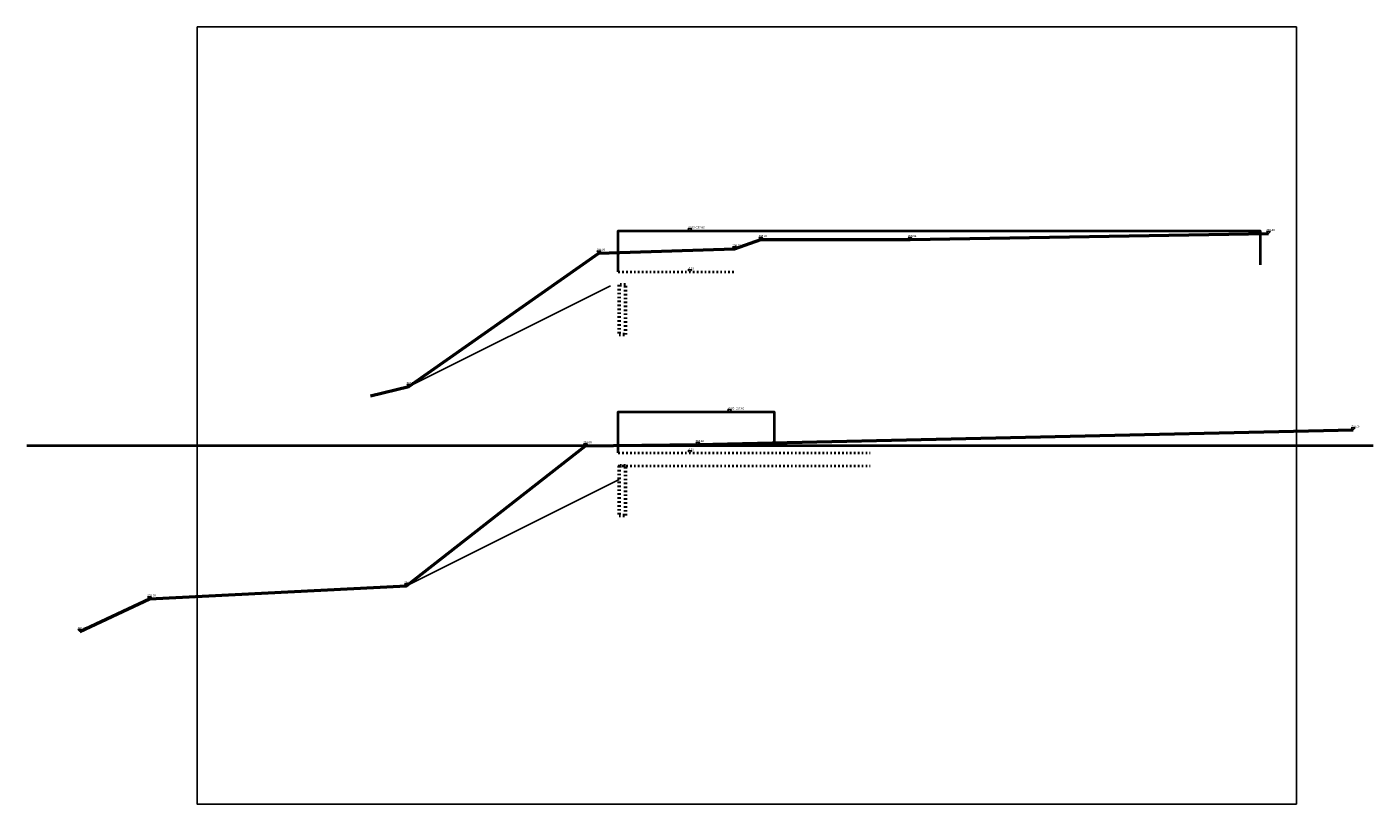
# Model space of a CAD drawing. Header units: inches. Extents: x 201967 to 338763, y -32705 to 30884.
# Tile 77 of 236: x 296756 to 307041, y 24944 to 30884. Entities that reach past the tile are written whole.
import ezdxf
from ezdxf.enums import TextEntityAlignment as Align

# ---------------------------------------------------------------- set-up
doc = ezdxf.new("R2010")
doc.units = ezdxf.units.IN
doc.header["$MEASUREMENT"] = 0
doc.linetypes.add('ACAD_ISO03W100', pattern=[30, 12, -18])
doc.layers.add('00_kreskowanie', color=1, linetype='Continuous', lineweight=5, true_color=0xff0000)
for name, color, linetype, lineweight in [('01 a1 KONSTRUKCJA żelebet', 200, 'Continuous', 53), ('34 WIDOK 5 030', 13, 'Continuous', 30), ('50 OPIS 1', 130, 'Continuous', 9)]:
    doc.layers.add(name, color=color, linetype=linetype, lineweight=lineweight)
doc.styles.add('WYMIAR-50 (15pkt) arial', font='arial.ttf', dxfattribs={"height": 15})

# ---------------------------------------------------------------- blocks, each defined once
blk = doc.blocks.new('*U1124')
blk.add_lwpolyline([(-15, 15), (0, 0), (15, 15), (-15, 15)])
at = {"style": 'WYMIAR-50 (15pkt) arial', "flags": 8}
blk.add_attdef('DETAIL#', text='', height=15, dxfattribs=at).set_placement((-16, 15), align=Align.BOTTOM_LEFT)

msp = doc.modelspace()

# ---------------------------------------------------------------- linework, layer by layer
at = {"layer": '00_kreskowanie', "color": 3, "linetype": 'ACAD_ISO03W100', "lineweight": 40, "transparency": 16777216}
for p, q in [((301274.32, 29011.78), (302162.56, 29011.78)), ((301274.32, 27628.75), (303198.22, 27628.75)), ((301274.32, 27528.75), (303198.22, 27528.75))]:
    msp.add_line(p, q, dxfattribs=at)
at = {"layer": '00_kreskowanie', "color": 3, "lineweight": 40, "transparency": 16777216}
for points in [[(301274.32, 29011.78), (301274.32, 29324.78), (306178.33, 29324.78), (306178.33, 29064.78)], [(301274.32, 27628.75), (301274.32, 27941.75), (302466.04, 27941.75), (302466.04, 27681.75)]]:
    msp.add_lwpolyline(points, dxfattribs=at)
at = {"layer": '01 a1 KONSTRUKCJA żelebet', "linetype": 'ACAD_ISO03W100'}
for points in [[(301279.54, 28531.78), (301329.54, 28531.78), (301329.54, 28911.78), (301279.54, 28911.78)], [(301279.54, 27148.75), (301329.54, 27148.75), (301329.54, 27528.75), (301279.54, 27528.75)]]:
    msp.add_lwpolyline(points, close=True, dxfattribs=at)
at = {"layer": '34 WIDOK 5 030', "lineweight": 50}
for points in [[(299381.39, 28064.78), (299673.12, 28134.78), (301125.8, 29154.78), (302162.56, 29186.78), (302362.96, 29258.78), (303503.16, 29258.78), (306241.69, 29304.78)], [(297159.56, 26261.75), (297692.31, 26511.75), (299654.8, 26611.75), (301022.78, 27681.75), (301881, 27691.75), (306888.13, 27804.75)]]:
    msp.add_lwpolyline(points, dxfattribs=at)
at = {"layer": 'Defpoints'}
for p, q in [((299673.12, 28134.78), (301214.93, 28905.68)), ((299654.8, 26611.75), (301279.54, 27424.12))]:
    msp.add_line(p, q, dxfattribs=at)
at = {"layer": 'Defpoints', "lineweight": 40, "transparency": 16777216}
msp.add_line((307041.15, 27681.75), (296755.58, 27681.75), dxfattribs=at)
at = {"layer": 'Defpoints'}
msp.add_lwpolyline([(298055.68, 30883.57), (298055.68, 24943.57), (306455.68, 24943.57), (306455.68, 30883.57)], close=True, dxfattribs=at)

# ---------------------------------------------------------------- block references
at = {"layer": '50 OPIS 1'}
ref = msp.add_blockref('*U1124', (301820.72, 29324.78), dxfattribs=at)
ref.add_attrib('DETAIL#', '%%p0.00=297.60', dxfattribs={"layer": '0', "height": 15, "style": 'WYMIAR-50 (15pkt) arial'}).set_placement((301804.58, 29339.6), align=Align.BOTTOM_LEFT)
ref = msp.add_blockref('*U1124', (306241.69, 29304.78), dxfattribs=at)
ref.add_attrib('DETAIL#', '297.40', dxfattribs={"layer": '0', "height": 15, "style": 'WYMIAR-50 (15pkt) arial'}).set_placement((306225.56, 29319.6), align=Align.BOTTOM_LEFT)
ref = msp.add_blockref('*U1124', (302162.56, 29186.78), dxfattribs=at)
ref.add_attrib('DETAIL#', '296.22', dxfattribs={"layer": '0', "height": 15, "style": 'WYMIAR-50 (15pkt) arial'}).set_placement((302146.42, 29201.6), align=Align.BOTTOM_LEFT)
ref = msp.add_blockref('*U1124', (302362.96, 29258.78), dxfattribs=at)
ref.add_attrib('DETAIL#', '296.94', dxfattribs={"layer": '0', "height": 15, "style": 'WYMIAR-50 (15pkt) arial'}).set_placement((302346.83, 29273.6), align=Align.BOTTOM_LEFT)
ref = msp.add_blockref('*U1124', (303503.16, 29258.78), dxfattribs=at)
ref.add_attrib('DETAIL#', '296.94', dxfattribs={"layer": '0', "height": 15, "style": 'WYMIAR-50 (15pkt) arial'}).set_placement((303487.02, 29273.6), align=Align.BOTTOM_LEFT)
ref = msp.add_blockref('*U1124', (301125.8, 29154.78), dxfattribs=at)
ref.add_attrib('DETAIL#', '295.90', dxfattribs={"layer": '0', "height": 15, "style": 'WYMIAR-50 (15pkt) arial'}).set_placement((301109.66, 29169.6), align=Align.BOTTOM_LEFT)
ref = msp.add_blockref('*U1124', (301820.72, 29011.78), dxfattribs=at)
ref.add_attrib('DETAIL#', '-3.13', dxfattribs={"layer": '0', "height": 15, "style": 'WYMIAR-50 (15pkt) arial'}).set_placement((301804.58, 29026.6), align=Align.BOTTOM_LEFT)
ref = msp.add_blockref('*U1124', (299673.12, 28134.78), dxfattribs=at)
ref.add_attrib('DETAIL#', '285.70', dxfattribs={"layer": '0', "height": 15, "style": 'WYMIAR-50 (15pkt) arial'}).set_placement((299656.99, 28149.6), align=Align.BOTTOM_LEFT)
ref = msp.add_blockref('*U1124', (302124.2, 27941.75), dxfattribs=at)
ref.add_attrib('DETAIL#', '%%p0.00=297.60', dxfattribs={"layer": '0', "height": 15, "style": 'WYMIAR-50 (15pkt) arial'}).set_placement((302108.07, 27956.57), align=Align.BOTTOM_LEFT)
ref = msp.add_blockref('*U1124', (306888.13, 27804.75), dxfattribs=at)
ref.add_attrib('DETAIL#', '296.23', dxfattribs={"layer": '0', "height": 15, "style": 'WYMIAR-50 (15pkt) arial'}).set_placement((306871.99, 27819.57), align=Align.BOTTOM_LEFT)
ref = msp.add_blockref('*U1124', (301022.78, 27681.75), dxfattribs=at)
ref.add_attrib('DETAIL#', '295.00', dxfattribs={"layer": '0', "height": 15, "style": 'WYMIAR-50 (15pkt) arial'}).set_placement((301006.64, 27696.57), align=Align.BOTTOM_LEFT)
ref = msp.add_blockref('*U1124', (301881, 27691.75), dxfattribs=at)
ref.add_attrib('DETAIL#', '295.10', dxfattribs={"layer": '0', "height": 15, "style": 'WYMIAR-50 (15pkt) arial'}).set_placement((301864.86, 27706.57), align=Align.BOTTOM_LEFT)
ref = msp.add_blockref('*U1124', (301820.72, 27628.75), dxfattribs=at)
ref.add_attrib('DETAIL#', '-3.13', dxfattribs={"layer": '0', "height": 15, "style": 'WYMIAR-50 (15pkt) arial'}).set_placement((301804.58, 27643.57), align=Align.BOTTOM_LEFT)
ref = msp.add_blockref('*U1124', (299654.8, 26611.75), dxfattribs=at)
ref.add_attrib('DETAIL#', '284.30', dxfattribs={"layer": '0', "height": 15, "style": 'WYMIAR-50 (15pkt) arial'}).set_placement((299638.67, 26626.57), align=Align.BOTTOM_LEFT)
ref = msp.add_blockref('*U1124', (297692.31, 26511.75), dxfattribs=at)
ref.add_attrib('DETAIL#', '283.30', dxfattribs={"layer": '0', "height": 15, "style": 'WYMIAR-50 (15pkt) arial'}).set_placement((297676.17, 26526.57), align=Align.BOTTOM_LEFT)
ref = msp.add_blockref('*U1124', (297159.56, 26261.75), dxfattribs=at)
ref.add_attrib('DETAIL#', '280.80', dxfattribs={"layer": '0', "height": 15, "style": 'WYMIAR-50 (15pkt) arial'}).set_placement((297143.43, 26276.57), align=Align.BOTTOM_LEFT)

doc.saveas('drawing.dxf')
